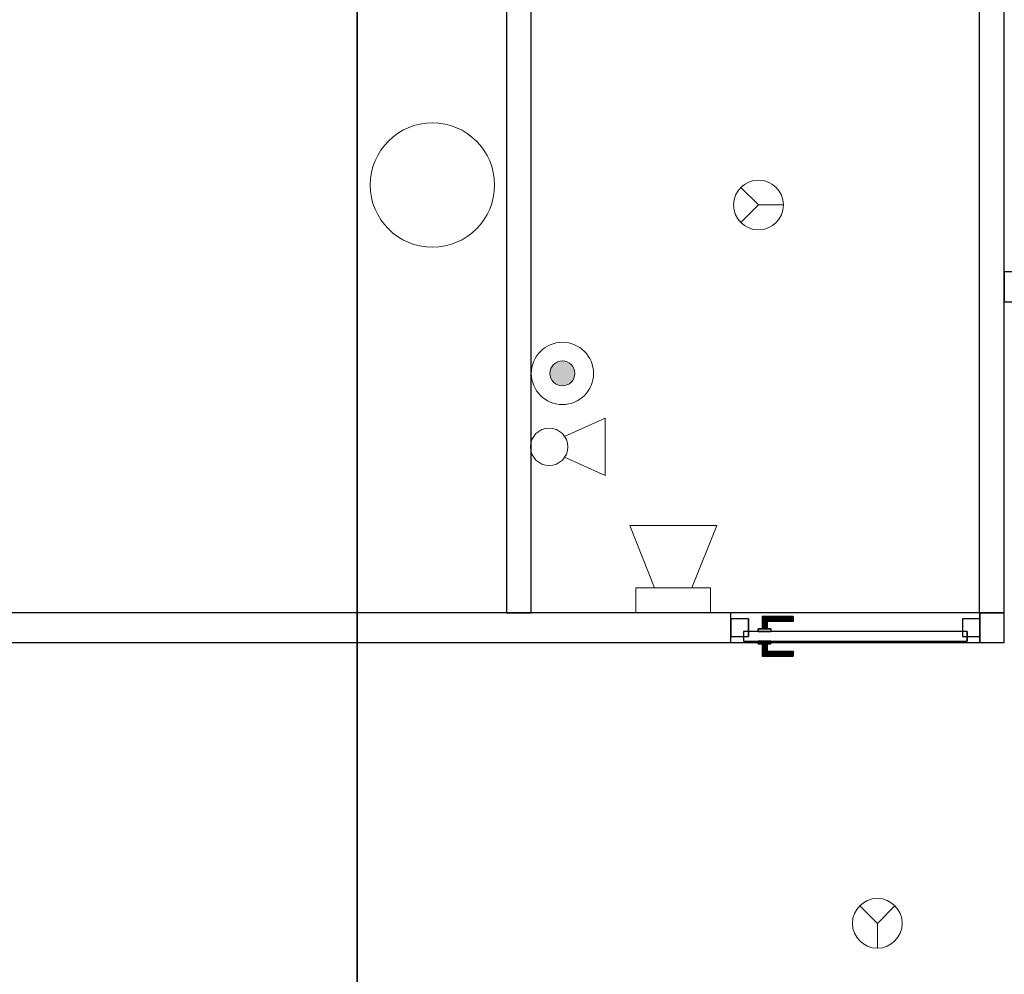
# Model space of a CAD drawing. Header units: metres. Extents: x 391.1 to 430.4, y 12.7 to 28.4.
# Tile 32 of 168: x 399.4 to 403.4, y 20.7 to 24.5. Entities that reach past the tile are written whole.
import ezdxf

# ---------------------------------------------------------------- set-up
doc = ezdxf.new("R2010")
doc.units = ezdxf.units.M
doc.layers.add('01_CARPINTERIA', color=5, linetype='Continuous', lineweight=25, true_color=0x0000ff)
doc.layers.add('01_SUELOS', color=7, linetype='Continuous', lineweight=25, true_color=0x007f00)
for name, color, linetype, lineweight in [('A-COLS-____-MCUT', 7, 'Continuous', 18), ('A-COLS-____-OTLN', 7, 'Continuous', 18), ('A-DETL-GENF-OTLN', 7, 'Continuous', 18), ('A-GENM-____-OTLN', 7, 'Continuous', 18), ('A-WALL-____-MCUT', 7, 'Continuous', 25), ('A-WALL-____-OTLN', 7, 'Continuous', 25)]:
    doc.layers.add(name, color=color, linetype=linetype, lineweight=lineweight)

# ---------------------------------------------------------------- blocks, each defined once
blk = doc.blocks.new('Family - Forjat PS-1-153576-02_PCI_P0')
at = {"layer": '01_SUELOS', "color": 9, "true_color": 0xaad4aa}
for p, q in [((9.3567, 0), (9.3567, 14.0532)), ((9.3567, 14.0532), (9.3567, 0))]:
    blk.add_line(p, q, dxfattribs=at)
blk = doc.blocks.new('Family - LONDR55-XX_ZZ-ARQ-CAA-M3D-Londres55-155386-02_PCI_P0')
at = {"layer": '01_CARPINTERIA', "color": 161, "true_color": 0xaaaaff}
for p, q in [((0.7499, 0.1487), (0.7499, 0.15)), ((0.7499, 0.15), (0.7499, 0.1487)), ((0.8749, 0.15), (0.7499, 0.15)), ((0.7499, 0.145), (0.7499, 0.1487)), ((0.7499, 0.1487), (0.7499, 0.145)), ((0.8736, 0.1487), (0.7499, 0.1487)), ((0.8736, 0.1487), (0.7499, 0.1487)), ((0.7499, 0.14), (0.7499, 0.145)), ((0.7499, 0.145), (0.7499, 0.14)), ((0.8699, 0.145), (0.7499, 0.145)), ((0.8699, 0.145), (0.7499, 0.145)), ((0.7499, 0.135), (0.7499, 0.14)), ((0.7499, 0.14), (0.7499, 0.135)), ((0.7499, 0.14), (0.8649, 0.14)), ((0.8649, 0.14), (0.7499, 0.14)), ((0.7499, 0.135), (0.7499, 0.1313)), ((0.7499, 0.1313), (0.7499, 0.135)), ((0.8599, 0.135), (0.7499, 0.135)), ((0.8599, 0.135), (0.7499, 0.135)), ((0.7499, 0.1313), (0.7499, 0.13)), ((0.7499, 0.13), (0.7499, 0.1313)), ((0.8563, 0.1313), (0.7499, 0.1313)), ((0.8563, 0.1313), (0.7499, 0.1313)), ((0.8549, 0.13), (0.7499, 0.13)), ((0.8549, 0.13), (0.8563, 0.1313)), ((0.8563, 0.1313), (0.8549, 0.13)), ((0.8549, 0.1), (0.8549, 0.13)), ((0.8563, 0.1313), (0.8599, 0.135)), ((0.8599, 0.135), (0.8563, 0.1313)), ((0.8563, 0.1), (0.8563, 0.1313)), ((0.8563, 0.1), (0.8563, 0.1313)), ((0.8599, 0.135), (0.8649, 0.14)), ((0.8649, 0.14), (0.8599, 0.135)), ((0.8599, 0.1), (0.8599, 0.135)), ((0.8599, 0.1), (0.8599, 0.135)), ((0.8699, 0.145), (0.8649, 0.14)), ((0.8649, 0.14), (0.8699, 0.145)), ((0.8649, 0.14), (0.8649, 0.1)), ((0.8649, 0.1), (0.8649, 0.14)), ((0.8736, 0.1487), (0.8699, 0.145)), ((0.8699, 0.145), (0.8736, 0.1487)), ((0.8699, 0.1), (0.8699, 0.145)), ((0.8699, 0.1), (0.8699, 0.145)), ((0.8749, 0.15), (0.8736, 0.1487)), ((0.8736, 0.1487), (0.8749, 0.15)), ((0.8736, 0.1), (0.8736, 0.1487)), ((0.8736, 0.1), (0.8736, 0.1487)), ((0.8749, 0.1), (0.8749, 0.15)), ((0.9499, 0.09), (0.05, 0.09)), ((0.05, 0.09), (0.05, 0.05)), ((0.9499, 0.09), (0.05, 0.09)), ((0.05, 0.05), (0.05, 0.09)), ((0.8899, 0.1), (0.8399, 0.1)), ((0.8399, 0.1), (0.8899, 0.1)), ((0.8399, 0.09), (0.8399, 0.1)), ((0.8399, 0.09), (0.8399, 0.1)), ((0.8899, 0.09), (0.8399, 0.09)), ((0.8399, 0.09), (0.8899, 0.09)), ((0.8563, 0.1), (0.8549, 0.1)), ((0.8549, 0.1), (0.8563, 0.1)), ((0.8599, 0.1), (0.8563, 0.1)), ((0.8563, 0.1), (0.8599, 0.1)), ((0.8649, 0.1), (0.8599, 0.1)), ((0.8599, 0.1), (0.8649, 0.1)), ((0.8699, 0.1), (0.8649, 0.1)), ((0.8649, 0.1), (0.8699, 0.1)), ((0.8699, 0.1), (0.8736, 0.1)), ((0.8736, 0.1), (0.8699, 0.1)), ((0.8736, 0.1), (0.8749, 0.1)), ((0.8749, 0.1), (0.8736, 0.1)), ((0.8899, 0.09), (0.8899, 0.1)), ((0.8899, 0.1), (0.8899, 0.09)), ((0.9499, 0.05), (0.9499, 0.09)), ((0.9499, 0.05), (0.9499, 0.09)), ((0.07, 0.07), (0, 0.07)), ((0, 0.07), (0, 0)), ((0.07, 0.07), (0, 0.07)), ((0, 0), (0, 0.07)), ((0.05, 0.05), (0.9499, 0.05)), ((0.05, 0.05), (0.9499, 0.05)), ((0.07, 0), (0.07, 0.07)), ((0.07, 0), (0.07, 0.07)), ((0.8399, 0.05), (0.8899, 0.05)), ((0.8899, 0.05), (0.8399, 0.05)), ((0.8399, 0.04), (0.8399, 0.05)), ((0.8399, 0.04), (0.8399, 0.05)), ((0.8399, 0.04), (0.8899, 0.04)), ((0.8899, 0.04), (0.8399, 0.04)), ((0.8563, 0.04), (0.8549, 0.04)), ((0.8549, 0.04), (0.8563, 0.04)), ((0.8549, 0.01), (0.8549, 0.04)), ((0.8599, 0.04), (0.8563, 0.04)), ((0.8563, 0.04), (0.8599, 0.04)), ((0.8563, 0.0087), (0.8563, 0.04)), ((0.8563, 0.0087), (0.8563, 0.04)), ((0.8599, 0.04), (0.8649, 0.04)), ((0.8649, 0.04), (0.8599, 0.04)), ((0.8599, 0.005), (0.8599, 0.04)), ((0.8599, 0.005), (0.8599, 0.04)), ((0.8649, 0.04), (0.8699, 0.04)), ((0.8699, 0.04), (0.8649, 0.04)), ((0.8649, 0.04), (0.8649, 0)), ((0.8649, 0), (0.8649, 0.04)), ((0.8699, 0.04), (0.8736, 0.04)), ((0.8736, 0.04), (0.8699, 0.04)), ((0.8699, -0.005), (0.8699, 0.04)), ((0.8699, -0.005), (0.8699, 0.04)), ((0.8736, 0.04), (0.8749, 0.04)), ((0.8749, 0.04), (0.8736, 0.04)), ((0.8736, -0.0087), (0.8736, 0.04)), ((0.8736, -0.0087), (0.8736, 0.04)), ((0.8749, -0.01), (0.8749, 0.04)), ((0.8899, 0.04), (0.8899, 0.05)), ((0.8899, 0.05), (0.8899, 0.04)), ((0.9999, 0.07), (0.9299, 0.07)), ((0.9299, 0.07), (0.9299, 0)), ((0.9999, 0.07), (0.9299, 0.07)), ((0.9299, 0), (0.9299, 0.07)), ((0.9999, 0), (0.9999, 0.07)), ((0.9999, 0), (0.9999, 0.07)), ((0, 0), (0.07, 0)), ((0, 0), (0.07, 0)), ((0.7499, 0.0087), (0.7499, 0.01)), ((0.7499, 0.01), (0.7499, 0.0087)), ((0.7499, 0.01), (0.8549, 0.01)), ((0.7499, 0.005), (0.7499, 0.0087)), ((0.7499, 0.0087), (0.7499, 0.005)), ((0.7499, 0.0087), (0.8563, 0.0087)), ((0.7499, 0.0087), (0.8563, 0.0087)), ((0.7499, 0), (0.7499, 0.005)), ((0.7499, 0.005), (0.7499, 0)), ((0.7499, 0.005), (0.8599, 0.005)), ((0.7499, 0.005), (0.8599, 0.005)), ((0.7499, -0.005), (0.7499, 0)), ((0.8649, 0), (0.7499, 0)), ((0.7499, 0), (0.8649, 0)), ((0.8563, 0.0087), (0.8549, 0.01)), ((0.8549, 0.01), (0.8563, 0.0087)), ((0.8599, 0.005), (0.8563, 0.0087)), ((0.8563, 0.0087), (0.8599, 0.005)), ((0.8649, 0), (0.8599, 0.005)), ((0.8599, 0.005), (0.8649, 0)), ((0.9299, 0), (0.9999, 0)), ((0.9299, 0), (0.9999, 0)), ((0.7499, 0), (0.7499, -0.005)), ((0.7499, -0.005), (0.7499, -0.0087)), ((0.7499, -0.0087), (0.7499, -0.005)), ((0.7499, -0.005), (0.8699, -0.005)), ((0.7499, -0.005), (0.8699, -0.005)), ((0.7499, -0.0087), (0.7499, -0.01)), ((0.7499, -0.01), (0.7499, -0.0087)), ((0.7499, -0.0087), (0.8736, -0.0087)), ((0.7499, -0.0087), (0.8736, -0.0087)), ((0.7499, -0.01), (0.8749, -0.01)), ((0.8649, 0), (0.8699, -0.005)), ((0.8699, -0.005), (0.8649, 0)), ((0.8699, -0.005), (0.8736, -0.0087)), ((0.8736, -0.0087), (0.8699, -0.005)), ((0.8736, -0.0087), (0.8749, -0.01)), ((0.8749, -0.01), (0.8736, -0.0087))]:
    blk.add_line(p, q, dxfattribs=at)
blk = doc.blocks.new('Family - Porta PB-155387-02_PCI_P0')
blk.add_blockref('Family - LONDR55-XX_ZZ-ARQ-CAA-M3D-Londres55-155386-02_PCI_P0', (0, 0))
blk = doc.blocks.new('Family - Envans PB-155461-02_PCI_P0')
at = {"layer": 'A-WALL-____-MCUT', "color": 253, "true_color": 0xaaaaaa}
for p, q in [((2.49, 0.1), (0, 0.1)), ((0, 0.1), (0, 0)), ((2.49, 0), (2.49, 0.1)), ((3.6199, 0.1), (3.6199, 0)), ((6.1231, 0.1), (3.6199, 0.1)), ((6.1231, 0), (6.1231, 0.1)), ((0, 0), (2.49, 0)), ((3.6199, 0), (6.1231, 0))]:
    blk.add_line(p, q, dxfattribs=at)
at = {"layer": 'A-WALL-____-OTLN', "color": 253, "true_color": 0xaaaaaa}
for p, q in [((6.1231, 0.1), (0, 0.1)), ((0, 0.1), (0, 0)), ((3.6199, 0.1), (2.49, 0.1)), ((2.49, 0.1), (2.49, 0)), ((3.6199, 0.1), (3.6199, 0)), ((6.1231, 0), (6.1231, 0.1)), ((0, 0), (6.1231, 0)), ((2.49, 0), (3.6199, 0))]:
    blk.add_line(p, q, dxfattribs=at)
at = {"layer": 'A-WALL-____-OTLN', "color": 253, "lineweight": 18, "true_color": 0xaaaaaa}
blk.add_line((-0.0009, 0), (6.1231, 0), dxfattribs=at)
blk = doc.blocks.new('Family - Pilar PB-155553-02_PCI_P0')
at = {"layer": 'A-COLS-____-MCUT', "color": 253, "true_color": 0xaaaaaa}
for start, end in [(360, 180), (180, 360)]:
    blk.add_arc((0.25, 0.25), 0.25, start, end, dxfattribs=at)
at = {"layer": 'A-COLS-____-OTLN', "color": 253, "true_color": 0xaaaaaa}
for start, end in [(360, 180), (180, 360)]:
    blk.add_arc((0.25, 0.25), 0.25, start, end, dxfattribs=at)
blk = doc.blocks.new('Family - Envans PB-155636-02_PCI_P0')
at = {"layer": 'A-WALL-____-MCUT', "color": 253, "true_color": 0xaaaaaa}
for p, q in [((2.551, 0.1), (0, 0.1)), ((0, 0.1), (0, 0)), ((2.551, 0), (2.551, 0.1)), ((3.59, 0.1), (3.59, 0)), ((5.9575, 0.1), (3.59, 0.1)), ((5.9575, 0), (5.9575, 0.1)), ((0, 0), (2.551, 0)), ((3.59, 0), (5.9575, 0))]:
    blk.add_line(p, q, dxfattribs=at)
at = {"layer": 'A-WALL-____-OTLN', "color": 253, "true_color": 0xaaaaaa}
for p, q in [((5.9575, 0.1), (0, 0.1)), ((0, 0.1), (0, 0)), ((3.59, 0.1), (2.551, 0.1)), ((2.551, 0.1), (2.551, 0)), ((3.59, 0.1), (3.59, 0)), ((5.9575, 0), (5.9575, 0.1)), ((0, 0), (5.9575, 0)), ((2.551, 0), (3.59, 0))]:
    blk.add_line(p, q, dxfattribs=at)
at = {"layer": 'A-WALL-____-OTLN', "color": 253, "lineweight": 18, "true_color": 0xaaaaaa}
blk.add_line((-0.0988, 0), (5.9375, 0), dxfattribs=at)
blk = doc.blocks.new('Family - Envans PB-155875-02_PCI_P0')
at = {"layer": 'A-WALL-____-MCUT', "color": 253, "true_color": 0xaaaaaa}
for p, q in [((3.2522, 0.12), (0, 0.12)), ((3.2522, 0), (3.2522, 0.12)), ((4.2521, 0.12), (4.2521, 0)), ((4.35, 0.12), (4.2521, 0.12)), ((4.35, 0), (4.35, 0.12)), ((0, 0), (3.2522, 0)), ((4.2521, 0), (4.35, 0))]:
    blk.add_line(p, q, dxfattribs=at)
at = {"layer": 'A-WALL-____-OTLN', "color": 253, "true_color": 0xaaaaaa}
for p, q in [((4.35, 0.12), (0, 0.12)), ((3.2522, 0), (3.2522, 0.12)), ((4.2521, 0.12), (3.2522, 0.12)), ((4.2521, 0), (4.2521, 0.12)), ((4.35, 0), (4.35, 0.12)), ((0, 0), (4.35, 0)), ((3.2522, 0), (4.2521, 0))]:
    blk.add_line(p, q, dxfattribs=at)
at = {"layer": 'A-WALL-____-OTLN', "color": 253, "lineweight": 18, "true_color": 0xaaaaaa}
blk.add_line((0, 0), (4.35, 0), dxfattribs=at)
blk = doc.blocks.new('Family - Vano de puerta PB-155877-02_PCI_P0')
at = {"layer": 'A-GENM-____-OTLN', "color": 253, "true_color": 0xaaaaaa}
for p, q in [((402.2587, 22.1408), (402.2587, 22.0208)), ((403.2586, 22.1408), (402.2587, 22.1408)), ((402.2587, 22.1408), (402.2587, 22.0208)), ((402.2587, 22.1408), (403.2586, 22.1408)), ((403.2586, 22.0208), (403.2586, 22.1408)), ((403.2586, 22.1408), (403.2586, 22.0208)), ((402.2587, 22.0208), (403.2586, 22.0208)), ((403.2586, 22.0208), (402.2587, 22.0208))]:
    blk.add_line(p, q, dxfattribs=at)
blk = doc.blocks.new('Family - Envans PB-155900-02_PCI_P0')
at = {"layer": 'A-WALL-____-MCUT', "color": 253, "true_color": 0xaaaaaa}
for p, q in [((1, 0.12), (0, 0.12)), ((0, 0.12), (0, 0)), ((1, 0), (1, 0.12)), ((0, 0), (1, 0))]:
    blk.add_line(p, q, dxfattribs=at)
at = {"layer": 'A-WALL-____-OTLN', "color": 253, "true_color": 0xaaaaaa}
for p, q in [((1, 0.12), (0, 0.12)), ((0, 0.12), (0, 0)), ((1, 0), (1, 0.12)), ((0, 0), (1, 0))]:
    blk.add_line(p, q, dxfattribs=at)
at = {"layer": 'A-WALL-____-OTLN', "color": 253, "lineweight": 18, "true_color": 0xaaaaaa}
blk.add_line((0, 0), (1, 0), dxfattribs=at)
blk = doc.blocks.new('LONDR55-XX_ZZ-ARQ-CAA-M3D-Londres55_ifc-1-02_PCI_P0')
at = {"layer": '01_CARPINTERIA', "color": 253, "lineweight": 18, "true_color": 0xaaaaaa, "rotation": 180}
blk.add_blockref('Family - Porta PB-155387-02_PCI_P0', (403.2586, 22.1158), dxfattribs=at)
at = {"layer": '01_SUELOS', "color": 253, "lineweight": 18, "true_color": 0xaaaaaa}
blk.add_blockref('Family - Forjat PS-1-153576-02_PCI_P0', (391.3997, 14.1806), dxfattribs=at)
at = {"layer": 'A-COLS-____-OTLN', "color": 253, "lineweight": 18, "true_color": 0xaaaaaa}
blk.add_blockref('Family - Pilar PB-155553-02_PCI_P0', (400.8088, 23.6097), dxfattribs=at)
at = {"layer": 'A-GENM-____-OTLN', "color": 253, "lineweight": 18, "true_color": 0xaaaaaa}
blk.add_blockref('Family - Vano de puerta PB-155877-02_PCI_P0', (0, 0), dxfattribs=at)
at = {"layer": 'A-WALL-____-OTLN', "color": 253, "lineweight": 18, "true_color": 0xaaaaaa, "rotation": 90}
for name, p in [('Family - Envans PB-155461-02_PCI_P0', (401.4564, 22.1408)), ('Family - Envans PB-155636-02_PCI_P0', (403.3564, 22.1408))]:
    blk.add_blockref(name, p, dxfattribs=at)
at = {"layer": 'A-WALL-____-OTLN', "color": 253, "lineweight": 18, "true_color": 0xaaaaaa}
for name, p in [('Family - Envans PB-155900-02_PCI_P0', (403.3564, 23.3908)), ('Family - Envans PB-155875-02_PCI_P0', (399.0064, 22.0208))]:
    blk.add_blockref(name, p, dxfattribs=at)
blk = doc.blocks.new('ZYR_12_01_08 Detectors - 01 Detector Òptic-539619-02_PCI_P0')
at = {"layer": 'A-DETL-GENF-OTLN', "color": 1, "true_color": 0xff0000}
for q in [(-0.0707, 0.0707), (0.0707, 0.0707), (0, -0.1)]:
    blk.add_line((0, 0), q, dxfattribs=at)
blk.add_circle((0, 0), 0.1, dxfattribs=at)
blk = doc.blocks.new('ZYR_12_01_06 Sirena Paret - 01 Sirena Interior Tipus 1-626189-02_PCI_P0')
at = {"layer": 'A-DETL-GENF-OTLN', "color": 1, "true_color": 0xff0000}
for p, q in [((-0.15, 0), (0.15, 0)), ((-0.15, -0.1), (-0.15, 0)), ((0.15, 0), (0.15, -0.1)), ((-0.075, -0.1), (-0.17499, -0.34998)), ((0.15, -0.1), (-0.15, -0.1)), ((0.17499, -0.34998), (0.075, -0.1)), ((-0.17499, -0.34998), (0.17499, -0.34998))]:
    blk.add_line(p, q, dxfattribs=at)
blk = doc.blocks.new('ZYR_12_01_08 Polsadors - 01 Polsador Emergència-948351-02_PCI_P0')
at = {"layer": 'A-DETL-GENF-OTLN', "true_color": 0xff0909}
blk.add_hatch(color=1, dxfattribs=at).paths.add_polyline_path([(-0.0334, -0.125), (-0.0317, -0.1379), (-0.0267, -0.15), (-0.0188, -0.1604), (-0.0084, -0.1683), (0.0036, -0.1733), (0.0166, -0.175), (0.0295, -0.1733), (0.0416, -0.1683), (0.0519, -0.1604), (0.0599, -0.15), (0.0649, -0.1379), (0.0666, -0.125), (0.0649, -0.1121), (0.0599, -0.1), (0.0519, -0.0896), (0.0416, -0.0817), (0.0295, -0.0767), (0.0166, -0.075), (0.0036, -0.0767), (-0.0084, -0.0817), (-0.0188, -0.0896), (-0.0267, -0.1), (-0.0317, -0.1121)])
at = {"layer": 'A-DETL-GENF-OTLN', "color": 1, "true_color": 0xff0000}
for radius in [0.125, 0.05]:
    blk.add_circle((0.0166, -0.125), radius, dxfattribs=at)
for start, end in [(360, 180), (180, 360)]:
    blk.add_arc((0.0166, -0.125), 0.05, start, end, dxfattribs=at)
blk = doc.blocks.new('ZYR_12_01_02 Extintor - 01 Extintor Pols_ABC-623506-02_PCI_P0')
at = {"layer": 'A-DETL-GENF-OTLN', "color": 1, "true_color": 0xff0000}
for p, q in [((-0.115, -0.2068), (-0.042, -0.0438)), ((-0.042, -0.0438), (-0.042, -0.0458)), ((-0.042, -0.0438), (-0.04, -0.0438)), ((0.042, -0.0438), (0.04, -0.0438)), ((0.042, -0.0438), (0.042, -0.0458)), ((0.042, -0.0438), (0.115, -0.2068)), ((-0.1151, -0.2068), (0.115, -0.2068))]:
    blk.add_line(p, q, dxfattribs=at)
blk.add_circle((0, 0.0182), 0.075, dxfattribs=at)

msp = doc.modelspace()

# ---------------------------------------------------------------- block references
at = {"lineweight": 5}
msp.add_blockref('LONDR55-XX_ZZ-ARQ-CAA-M3D-Londres55_ifc-1-02_PCI_P0', (0, 0), dxfattribs=at)
at = {"layer": 'A-DETL-GENF-OTLN', "color": 1, "true_color": 0xff0000}
for name, p, rotation in [('ZYR_12_01_08 Detectors - 01 Detector Òptic-539619-02_PCI_P0', (402.3695, 23.7794), 89.9999999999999), ('ZYR_12_01_08 Polsadors - 01 Polsador Emergència-948351-02_PCI_P0', (401.4564, 23.0859), 89.99999999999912), ('ZYR_12_01_02 Extintor - 01 Extintor Pols_ABC-623506-02_PCI_P0', (401.5464, 22.8074), 89.99999999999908), ('ZYR_12_01_06 Sirena Paret - 01 Sirena Interior Tipus 1-626189-02_PCI_P0', (402.027, 22.1408), 180)]:
    msp.add_blockref(name, p, dxfattribs=dict(at, rotation=rotation))
msp.add_blockref('ZYR_12_01_08 Detectors - 01 Detector Òptic-539619-02_PCI_P0', (402.847, 20.8923), dxfattribs=at)

doc.saveas('drawing.dxf')
